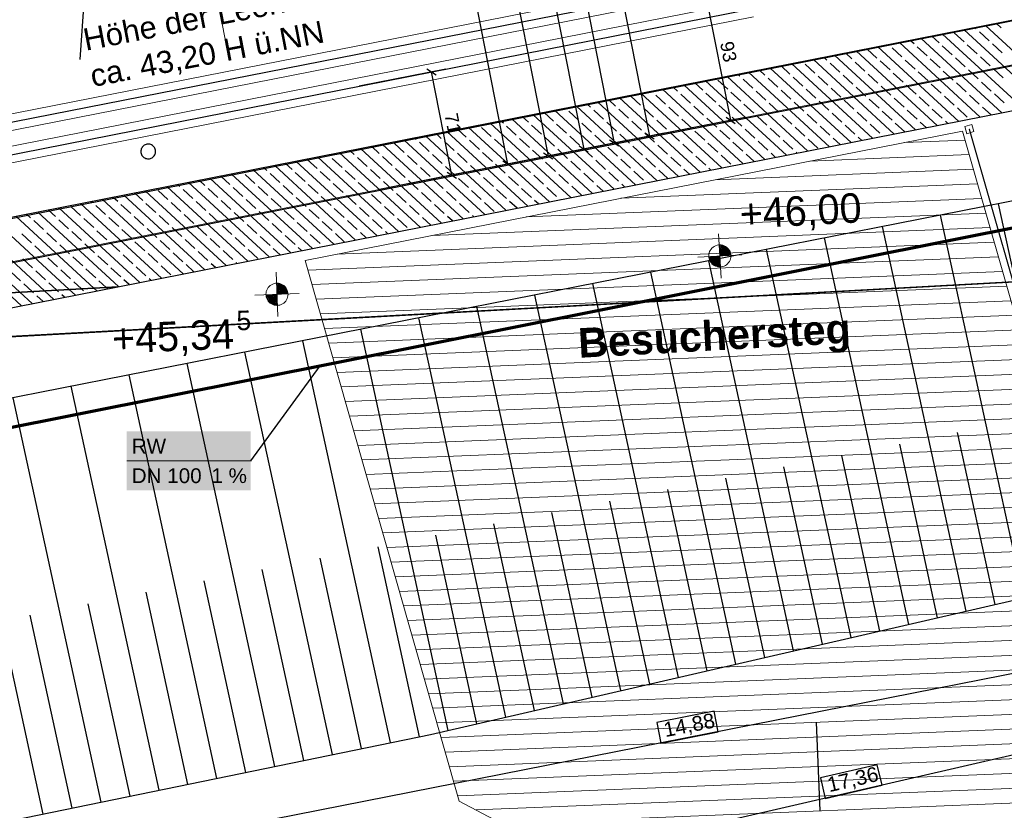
# Model space of a CAD drawing. Extents: x -779 to 790, y -208 to 633.
# Tile 175 of 232: x 237 to 370, y -122 to -15. Entities that reach past the tile are written whole.
import ezdxf
from ezdxf.lldxf.tags import DXFTag

# ---------------------------------------------------------------- set-up
doc = ezdxf.new("R2010")
doc.units = 0
doc.layers.get('0').update_dxf_attribs({"lineweight": 25})
for name, color, linetype, lineweight, true_color in [('01 Schnitt Marker Gebäude', 7, 'Continuous', 25, 0x848484), ('01AFU Allgemein Bemaßung-A07F5V4RWF', 7, 'Continuous', 25, 0x848484), ('02 Raster Gebäude-A07F5V4QWF', 7, 'Continuous', 25, 0x848484), ('20 Fundament-A07F5V4OWF', 7, 'Continuous', 25, 0x848484), ('20 Magerbeton Bohrungen', 7, 'Continuous', 25, 0x848484), ('30 Baugrubenplanung', 7, 'Continuous', 25, 0x848484), ('30 Baugrubenplanung - Bemaßung', 7, 'Continuous', 25, 0x848484), ('60 Besuchersteg', 9, 'Continuous', 18, 0x808080), ('60 Besuchersteg - Beschriftung', 9, 'Continuous', 18, 0x808080), ('60 Höhen Außen (Bestand - bleibt)', 9, 'Continuous', 18, 0x808080), ('60 Zaun Besucher', 9, 'Continuous', 18, 0x808080), ('ELT Leerrohre', 1, 'Continuous', 35, 0xff0000), ('S_Mass', 150, 'Continuous', 25, 0x007fff), ('S_Regenwasser_Grundleitung', 7, 'Continuous', 70, 0x0080ff), ('X_Mass', 150, 'Continuous', 25, 0x007fff)]:
    doc.layers.add(name, color=color, linetype=linetype, lineweight=lineweight, true_color=true_color)
doc.layers.add('02 Raster Gebäude-A07F5V53WF', color=7, linetype='Continuous', lineweight=13)
doc.styles.get("Standard").update_dxf_attribs({"font": 'arial.ttf'})
tags = doc.linetypes.add('Raster-A07F5V4TWF', pattern=[0.2, 0.1, -0.05, 0, -0.05]).pattern_tags.tags
tags[10:11] = [DXFTag(74, 4), DXFTag(75, 0), DXFTag(340, '0'), DXFTag(46, 1.0), DXFTag(50, 0.0), DXFTag(44, 0.0), DXFTag(45, 0.0)]
tags[8:9] = [DXFTag(74, 4), DXFTag(75, 0), DXFTag(340, '0'), DXFTag(46, 1.0), DXFTag(50, 0.0), DXFTag(44, 0.0), DXFTag(45, 0.0)]
tags[6:7] = [DXFTag(74, 4), DXFTag(75, 0), DXFTag(340, '0'), DXFTag(46, 1.0), DXFTag(50, 0.0), DXFTag(44, 0.0), DXFTag(45, 0.0)]
tags[4:5] = [DXFTag(74, 4), DXFTag(75, 0), DXFTag(340, '0'), DXFTag(46, 1.0), DXFTag(50, 0.0), DXFTag(44, 0.0), DXFTag(45, 0.0)]
tags = doc.linetypes.add('Raster-A07F5V57WF', pattern=[0.2, 0.1, -0.05, 0, -0.05]).pattern_tags.tags
tags[10:11] = [DXFTag(74, 4), DXFTag(75, 0), DXFTag(340, '0'), DXFTag(46, 1.0), DXFTag(50, 0.0), DXFTag(44, 0.0), DXFTag(45, 0.0)]
tags[8:9] = [DXFTag(74, 4), DXFTag(75, 0), DXFTag(340, '0'), DXFTag(46, 1.0), DXFTag(50, 0.0), DXFTag(44, 0.0), DXFTag(45, 0.0)]
tags[6:7] = [DXFTag(74, 4), DXFTag(75, 0), DXFTag(340, '0'), DXFTag(46, 1.0), DXFTag(50, 0.0), DXFTag(44, 0.0), DXFTag(45, 0.0)]
tags[4:5] = [DXFTag(74, 4), DXFTag(75, 0), DXFTag(340, '0'), DXFTag(46, 1.0), DXFTag(50, 0.0), DXFTag(44, 0.0), DXFTag(45, 0.0)]
tags = doc.linetypes.add('Schnittlinie', pattern=[0.3, 0.15, -0.075, 0, -0.075]).pattern_tags.tags
tags[10:11] = [DXFTag(74, 4), DXFTag(75, 0), DXFTag(340, '0'), DXFTag(46, 1.0), DXFTag(50, 0.0), DXFTag(44, 0.0), DXFTag(45, 0.0)]
tags[8:9] = [DXFTag(74, 4), DXFTag(75, 0), DXFTag(340, '0'), DXFTag(46, 1.0), DXFTag(50, 0.0), DXFTag(44, 0.0), DXFTag(45, 0.0)]
tags[6:7] = [DXFTag(74, 4), DXFTag(75, 0), DXFTag(340, '0'), DXFTag(46, 1.0), DXFTag(50, 0.0), DXFTag(44, 0.0), DXFTag(45, 0.0)]
tags[4:5] = [DXFTag(74, 4), DXFTag(75, 0), DXFTag(340, '0'), DXFTag(46, 1.0), DXFTag(50, 0.0), DXFTag(44, 0.0), DXFTag(45, 0.0)]
tags = doc.linetypes.add('Strichpunkt', pattern=[1, 0.5, -0.25, 0, -0.25]).pattern_tags.tags
tags[10:11] = [DXFTag(74, 4), DXFTag(75, 0), DXFTag(340, '0'), DXFTag(46, 1.0), DXFTag(50, 0.0), DXFTag(44, 0.0), DXFTag(45, 0.0)]
tags[8:9] = [DXFTag(74, 4), DXFTag(75, 0), DXFTag(340, '0'), DXFTag(46, 1.0), DXFTag(50, 0.0), DXFTag(44, 0.0), DXFTag(45, 0.0)]
tags[6:7] = [DXFTag(74, 4), DXFTag(75, 0), DXFTag(340, '0'), DXFTag(46, 1.0), DXFTag(50, 0.0), DXFTag(44, 0.0), DXFTag(45, 0.0)]
tags[4:5] = [DXFTag(74, 4), DXFTag(75, 0), DXFTag(340, '0'), DXFTag(46, 1.0), DXFTag(50, 0.0), DXFTag(44, 0.0), DXFTag(45, 0.0)]
tags = doc.linetypes.add('STRICHPUNKT2', pattern=[12.7, 6.35, -3.175, 0, -3.175]).pattern_tags.tags
tags[10:11] = [DXFTag(74, 4), DXFTag(75, 0), DXFTag(340, '0'), DXFTag(46, 0.0), DXFTag(50, 0.0), DXFTag(44, 0.0), DXFTag(45, 0.0)]
tags[8:9] = [DXFTag(74, 4), DXFTag(75, 0), DXFTag(340, '0'), DXFTag(46, 0.0), DXFTag(50, 0.0), DXFTag(44, 0.0), DXFTag(45, 0.0)]
tags[6:7] = [DXFTag(74, 4), DXFTag(75, 0), DXFTag(340, '0'), DXFTag(46, 0.0), DXFTag(50, 0.0), DXFTag(44, 0.0), DXFTag(45, 0.0)]
tags[4:5] = [DXFTag(74, 4), DXFTag(75, 0), DXFTag(340, '0'), DXFTag(46, 0.0), DXFTag(50, 0.0), DXFTag(44, 0.0), DXFTag(45, 0.0)]
tags = doc.linetypes.add('Wipeout_Contour-A07F5V4SWF', pattern=[1, 0, -1]).pattern_tags.tags
tags[6:7] = [DXFTag(74, 4), DXFTag(75, 0), DXFTag(340, '0'), DXFTag(46, 1.0), DXFTag(50, 0.0), DXFTag(44, 0.0), DXFTag(45, 0.0)]
tags[4:5] = [DXFTag(74, 4), DXFTag(75, 0), DXFTag(340, '0'), DXFTag(46, 1.0), DXFTag(50, 0.0), DXFTag(44, 0.0), DXFTag(45, 0.0)]

# ---------------------------------------------------------------- blocks, each defined once
blk = doc.blocks.new('Referenz-A07F5V4VWF', base_point=(-401.42, -176.34))
at = {"color": 0, "linetype": 'ByBlock', "lineweight": -2, "ltscale": 12.5}
for p, q in [((446.71, 0.27), (163.76, -55.42)), ((446.71, 0.27), (165.39, -55.33)), ((249.84, -50.71), (427.58, -15.73)), ((249.84, -50.71), (163.76, -55.42)), ((163.76, -55.42), (249.84, -50.71)), ((165.25, -67.36), (249.84, -50.71)), ((292.17, -111.35), (398.67, -86.84)), ((235.65, -122.98), (292.17, -111.35))]:
    blk.add_line(p, q, dxfattribs=at)
at = {"layer": '01 Schnitt Marker Gebäude', "color": 0, "linetype": 'Schnittlinie', "lineweight": -2, "ltscale": 3.125}
blk.add_line((344.42, -109.69), (344.91, -121.68), dxfattribs=at)
at = {"layer": '01AFU Allgemein Bemaßung-A07F5V4RWF', "color": 0, "lineweight": -2}
blk.add_line((472.51, -83.15), (180.49, -140.63), dxfattribs=at)
at = {"layer": '01AFU Allgemein Bemaßung-A07F5V4RWF', "color": 0, "linetype": 'Wipeout_Contour-A07F5V4SWF', "lineweight": -2, "ltscale": 1.625}
for p, q in [((330.6, -108.2), (322.85, -109.73)), ((331.15, -111.01), (330.6, -108.2)), ((322.85, -109.73), (323.4, -112.53)), ((323.4, -112.53), (331.15, -111.01))]:
    blk.add_line(p, q, dxfattribs=at)
at = {"layer": '02 Raster Gebäude-A07F5V4QWF', "color": 0, "linetype": 'Strichpunkt', "lineweight": -2, "ltscale": 0.405}
blk.add_line((249.05, 44.37), (244.7, -19.91), dxfattribs=at)
at = {"layer": '02 Raster Gebäude-A07F5V4QWF', "color": 0, "linetype": 'Raster-A07F5V4TWF', "lineweight": -2, "ltscale": 187.5}
for p, q in [((7.74, -92.24), (440.09, -7.15)), ((435.2, -46.58), (6.53, -70.04))]:
    blk.add_line(p, q, dxfattribs=at)
at = {"layer": '20 Fundament-A07F5V4OWF', "color": 0, "lineweight": -2}
for p, q in [((446.71, 0.27), (163.76, -55.42)), ((249.84, -50.71), (427.58, -15.73)), ((375.4, -26), (364.47, -15.92)), ((366.08, -15.78), (365.93, -15.63)), ((378.32, -25.42), (367.38, -15.34)), ((369.47, -15.64), (368.84, -15.06)), ((369.56, -27.15), (358.63, -17.07)), ((361.06, -17.68), (360.09, -16.78)), ((372.48, -26.57), (361.55, -16.49)), ((364.45, -17.54), (363.13, -16.32)), ((367.85, -17.4), (366.52, -16.18)), ((352.65, -19.72), (351.34, -18.5)), ((363.73, -28.3), (352.79, -18.22)), ((354.28, -17.95), (354.25, -17.93)), ((356.04, -19.58), (354.72, -18.36)), ((366.64, -27.72), (355.71, -17.64)), ((357.67, -17.81), (357.17, -17.35)), ((359.43, -19.44), (358.11, -18.22)), ((362.83, -19.3), (361.5, -18.08)), ((366.22, -19.17), (364.89, -17.95)), ((369.61, -19.03), (368.29, -17.81)), ((354.97, -30.02), (344.04, -19.94)), ((345.87, -19.99), (345.5, -19.65)), ((357.89, -29.44), (346.96, -19.36)), ((349.26, -19.85), (348.42, -19.08)), ((360.81, -28.87), (349.88, -18.79)), ((357.81, -21.21), (356.48, -19.99)), ((361.2, -21.07), (359.88, -19.85)), ((364.59, -20.93), (363.27, -19.71)), ((367.98, -20.79), (366.66, -19.57)), ((349.14, -31.17), (338.2, -21.09)), ((340.85, -21.89), (339.66, -20.8)), ((352.05, -30.59), (341.12, -20.51)), ((344.24, -21.76), (342.92, -20.54)), ((347.63, -21.62), (346.31, -20.4)), ((351.02, -21.48), (349.7, -20.26)), ((354.42, -21.34), (353.09, -20.12)), ((369.75, -22.42), (368.42, -21.2)), ((343.3, -32.32), (332.37, -22.24)), ((334.07, -22.17), (333.83, -21.95)), ((335.83, -23.8), (334.51, -22.57)), ((346.22, -31.74), (335.29, -21.66)), ((337.46, -22.03), (336.75, -21.37)), ((339.22, -23.66), (337.9, -22.44)), ((342.61, -23.52), (341.29, -22.3)), ((346.01, -23.38), (344.68, -22.16)), ((349.4, -23.25), (348.07, -22.03)), ((352.79, -23.11), (351.47, -21.89)), ((356.18, -22.97), (354.86, -21.75)), ((359.57, -22.83), (358.25, -21.61)), ((362.96, -22.7), (361.64, -21.48)), ((366.36, -22.56), (365.03, -21.34)), ((334.55, -34.04), (323.61, -23.96)), ((325.65, -24.21), (325.07, -23.67)), ((337.46, -33.46), (326.53, -23.38)), ((329.05, -24.07), (327.99, -23.1)), ((340.38, -32.89), (329.45, -22.81)), ((332.44, -23.93), (331.11, -22.71)), ((344.38, -25.15), (343.05, -23.93)), ((347.77, -25.01), (346.45, -23.79)), ((351.16, -24.87), (349.84, -23.65)), ((354.55, -24.74), (353.23, -23.52)), ((357.95, -24.6), (356.62, -23.38)), ((361.34, -24.46), (360.01, -23.24)), ((364.73, -24.32), (363.41, -23.1)), ((368.12, -24.19), (366.8, -22.97)), ((328.71, -35.19), (317.78, -25.11)), ((320.64, -26.11), (319.31, -24.89)), ((331.63, -34.61), (320.7, -24.53)), ((322.26, -24.34), (322.16, -24.25)), ((324.03, -25.97), (322.7, -24.75)), ((327.42, -25.83), (326.1, -24.61)), ((330.81, -25.7), (329.49, -24.48)), ((334.2, -25.56), (332.88, -24.34)), ((337.59, -25.42), (336.27, -24.2)), ((340.99, -25.29), (339.66, -24.06)), ((352.93, -26.5), (351.6, -25.28)), ((356.32, -26.36), (354.99, -25.14)), ((359.71, -26.23), (358.39, -25)), ((363.1, -26.09), (361.78, -24.87)), ((366.49, -25.95), (365.17, -24.73)), ((369.89, -25.81), (368.56, -24.59)), ((322.87, -36.34), (311.94, -26.26)), ((313.85, -26.38), (313.4, -25.97)), ((325.79, -35.76), (314.86, -25.68)), ((317.24, -26.25), (316.32, -25.39)), ((319.01, -27.87), (317.69, -26.65)), ((322.4, -27.74), (321.08, -26.52)), ((325.79, -27.6), (324.47, -26.38)), ((329.18, -27.46), (327.86, -26.24)), ((332.58, -27.32), (331.25, -26.1)), ((335.97, -27.19), (334.64, -25.97)), ((339.36, -27.05), (338.04, -25.83)), ((342.75, -26.91), (341.43, -25.69)), ((346.14, -26.77), (344.82, -25.55)), ((349.53, -26.64), (348.21, -25.42)), ((361.47, -27.85), (360.15, -26.63)), ((364.87, -27.71), (363.54, -26.49)), ((368.1, -27.43), (366.93, -26.36)), ((314.12, -38.06), (303.19, -27.98)), ((305.44, -28.42), (304.65, -27.69)), ((317.04, -37.48), (306.11, -27.4)), ((308.83, -28.29), (307.57, -27.12)), ((319.96, -36.91), (309.02, -26.83)), ((312.22, -28.15), (310.9, -26.93)), ((315.62, -28.01), (314.29, -26.79)), ((330.95, -29.09), (329.62, -27.87)), ((334.34, -28.95), (333.02, -27.73)), ((337.73, -28.81), (336.41, -27.59)), ((341.12, -28.68), (339.8, -27.46)), ((344.52, -28.54), (343.19, -27.32)), ((347.91, -28.4), (346.58, -27.18)), ((351.3, -28.26), (349.98, -27.04)), ((354.69, -28.13), (353.37, -26.91)), ((358.08, -27.99), (356.76, -26.77)), ((308.28, -39.21), (297.35, -29.13)), ((300.42, -30.33), (299.1, -29.11)), ((311.2, -38.63), (300.27, -28.55)), ((302.05, -28.56), (301.73, -28.27)), ((303.81, -30.19), (302.49, -28.97)), ((307.21, -30.05), (305.88, -28.83)), ((310.6, -29.91), (309.27, -28.69)), ((313.99, -29.78), (312.67, -28.56)), ((317.38, -29.64), (316.06, -28.42)), ((320.77, -29.5), (319.45, -28.28)), ((324.16, -29.36), (322.84, -28.14)), ((327.56, -29.23), (326.23, -28.01)), ((339.5, -30.44), (338.17, -29.22)), ((342.89, -30.3), (341.56, -29.08)), ((346.28, -30.17), (344.96, -28.95)), ((349.67, -30.03), (348.35, -28.81)), ((353.06, -29.89), (351.74, -28.67)), ((356.43, -29.73), (355.13, -28.53)), ((359.35, -29.16), (358.52, -28.4)), ((362.27, -28.58), (361.92, -28.26)), ((290.25, -30.74), (290.06, -30.56)), ((302.45, -40.36), (291.52, -30.28)), ((293.64, -30.6), (292.98, -29.99)), ((305.37, -39.78), (294.43, -29.7)), ((297.03, -30.46), (295.89, -29.41)), ((305.58, -31.82), (304.26, -30.6)), ((308.97, -31.68), (307.65, -30.46)), ((312.36, -31.54), (311.04, -30.32)), ((315.75, -31.4), (314.43, -30.18)), ((319.15, -31.27), (317.82, -30.05)), ((322.54, -31.13), (321.21, -29.91)), ((325.93, -30.99), (324.61, -29.77)), ((329.32, -30.85), (328, -29.63)), ((332.71, -30.72), (331.39, -29.5)), ((336.1, -30.58), (334.78, -29.36)), ((347.68, -31.45), (346.72, -30.57)), ((350.59, -30.88), (350.11, -30.44)), ((353.51, -30.31), (353.5, -30.3)), ((293.69, -42.08), (282.76, -32)), ((285.23, -32.64), (284.22, -31.71)), ((296.61, -41.51), (285.68, -31.42)), ((288.62, -32.5), (287.3, -31.28)), ((299.53, -40.93), (288.6, -30.85)), ((292.01, -32.37), (290.69, -31.14)), ((295.4, -32.23), (294.08, -31.01)), ((298.8, -32.09), (297.47, -30.87)), ((302.19, -31.95), (300.86, -30.73)), ((314.13, -33.17), (312.8, -31.95)), ((317.52, -33.03), (316.2, -31.81)), ((320.91, -32.89), (319.59, -31.67)), ((324.3, -32.76), (322.98, -31.54)), ((327.69, -32.62), (326.37, -31.4)), ((331.09, -32.48), (329.76, -31.26)), ((334.48, -32.34), (333.15, -31.12)), ((337.87, -32.21), (336.55, -30.99)), ((341.26, -32.07), (339.94, -30.85)), ((344.65, -31.93), (343.33, -30.71)), ((287.86, -43.23), (276.93, -33.15)), ((278.44, -32.91), (278.39, -32.86)), ((280.21, -34.54), (278.89, -33.32)), ((290.78, -42.65), (279.84, -32.57)), ((281.84, -32.78), (281.3, -32.29)), ((283.6, -34.4), (282.28, -33.18)), ((286.99, -34.27), (285.67, -33.05)), ((290.38, -34.13), (289.06, -32.91)), ((293.78, -33.99), (292.45, -32.77)), ((297.17, -33.86), (295.84, -32.63)), ((300.56, -33.72), (299.24, -32.5)), ((303.95, -33.58), (302.63, -32.36)), ((307.34, -33.44), (306.02, -32.22)), ((310.74, -33.31), (309.41, -32.08)), ((322.68, -34.52), (321.35, -33.3)), ((326.07, -34.38), (324.74, -33.16)), ((329.46, -34.25), (328.14, -33.03)), ((332.85, -34.11), (331.53, -32.89)), ((336, -33.75), (334.92, -32.75)), ((338.92, -33.18), (338.31, -32.61)), ((341.84, -32.6), (341.7, -32.48)), ((270.03, -34.95), (269.63, -34.58)), ((282.02, -44.38), (271.09, -34.3)), ((273.43, -34.82), (272.55, -34.01)), ((284.94, -43.8), (274.01, -33.72)), ((276.82, -34.68), (275.49, -33.46)), ((292.15, -35.76), (290.83, -34.54)), ((295.54, -35.62), (294.22, -34.4)), ((298.93, -35.48), (297.61, -34.26)), ((302.32, -35.34), (301, -34.12)), ((305.72, -35.21), (304.39, -33.99)), ((309.11, -35.07), (307.78, -33.85)), ((312.5, -34.93), (311.18, -33.71)), ((315.89, -34.8), (314.57, -33.57)), ((319.28, -34.66), (317.96, -33.44)), ((330.17, -34.9), (329.9, -34.65)), ((265.01, -36.86), (263.8, -35.73)), ((276.19, -45.53), (265.25, -35.44)), ((268.41, -36.72), (267.08, -35.5)), ((279.1, -44.95), (268.17, -34.87)), ((271.8, -36.58), (270.48, -35.36)), ((275.19, -36.44), (273.87, -35.22)), ((278.58, -36.31), (277.26, -35.09)), ((281.97, -36.17), (280.65, -34.95)), ((285.37, -36.03), (284.04, -34.81)), ((288.76, -35.89), (287.43, -34.67)), ((300.7, -37.11), (299.37, -35.89)), ((304.09, -36.97), (302.77, -35.75)), ((307.48, -36.83), (306.16, -35.61)), ((310.87, -36.7), (309.55, -35.48)), ((314.26, -36.56), (312.94, -35.34)), ((317.66, -36.42), (316.33, -35.2)), ((321.05, -36.28), (319.72, -35.06)), ((324.33, -36.05), (323.12, -34.93)), ((327.25, -35.47), (326.51, -34.79)), ((267.43, -47.25), (256.5, -37.17)), ((258.23, -37.13), (257.96, -36.88)), ((270.35, -46.67), (259.42, -36.59)), ((261.62, -36.99), (260.88, -36.31)), ((273.27, -46.1), (262.34, -36.02)), ((266.78, -38.48), (265.46, -37.26)), ((270.17, -38.35), (268.85, -37.13)), ((273.56, -38.21), (272.24, -36.99)), ((276.95, -38.07), (275.63, -36.85)), ((280.35, -37.93), (279.02, -36.71)), ((283.74, -37.8), (282.41, -36.58)), ((287.13, -37.66), (285.81, -36.44)), ((290.52, -37.52), (289.2, -36.3)), ((293.91, -37.38), (292.59, -36.16)), ((297.31, -37.25), (295.98, -36.03)), ((309.25, -38.46), (307.92, -37.24)), ((312.64, -38.32), (311.31, -37.1)), ((315.58, -37.77), (314.71, -36.97)), ((318.5, -37.2), (318.1, -36.83)), ((249.82, -39.17), (249.21, -38.6)), ((261.6, -48.4), (250.66, -38.32)), ((253.21, -39.03), (252.12, -38.03)), ((264.51, -47.82), (253.58, -37.74)), ((256.6, -38.9), (255.28, -37.68)), ((260, -38.76), (258.67, -37.54)), ((263.39, -38.62), (262.06, -37.4)), ((275.33, -39.84), (274, -38.62)), ((278.72, -39.7), (277.4, -38.48)), ((282.11, -39.56), (280.79, -38.34)), ((285.5, -39.42), (284.18, -38.2)), ((288.89, -39.29), (287.57, -38.07)), ((292.29, -39.15), (290.96, -37.93)), ((295.68, -39.01), (294.35, -37.79)), ((299.07, -38.87), (297.75, -37.65)), ((302.46, -38.74), (301.14, -37.52)), ((305.85, -38.6), (304.53, -37.38)), ((244.8, -41.07), (243.48, -39.85)), ((255.76, -49.55), (244.83, -39.46)), ((246.43, -39.31), (246.29, -39.18)), ((248.19, -40.94), (246.87, -39.71)), ((258.68, -48.97), (247.75, -38.89)), ((251.59, -40.8), (250.26, -39.58)), ((254.98, -40.66), (253.65, -39.44)), ((258.37, -40.52), (257.05, -39.3)), ((261.76, -40.39), (260.44, -39.17)), ((265.15, -40.25), (263.83, -39.03)), ((268.54, -40.11), (267.22, -38.89)), ((271.94, -39.97), (270.61, -38.75)), ((283.88, -41.19), (282.55, -39.97)), ((287.27, -41.05), (285.94, -39.83)), ((290.66, -40.91), (289.34, -39.69)), ((294.05, -40.78), (292.73, -39.56)), ((297.44, -40.64), (296.12, -39.42)), ((300.83, -40.5), (299.51, -39.28)), ((303.91, -40.07), (302.9, -39.14)), ((306.83, -39.49), (306.29, -39.01)), ((309.74, -38.92), (309.69, -38.87)), ((246.59, -50.89), (236.07, -41.19)), ((238.02, -41.35), (237.53, -40.9)), ((249.92, -50.69), (238.99, -40.61)), ((241.41, -41.21), (240.45, -40.33)), ((252.84, -50.12), (241.91, -40.04)), ((253.35, -42.42), (252.03, -41.2)), ((256.74, -42.29), (255.42, -41.07)), ((260.13, -42.15), (258.81, -40.93)), ((263.53, -42.01), (262.2, -40.79)), ((266.92, -41.88), (265.59, -40.65)), ((270.31, -41.74), (268.99, -40.52)), ((273.7, -41.6), (272.38, -40.38)), ((277.09, -41.46), (275.77, -40.24)), ((280.48, -41.33), (279.16, -40.11)), ((292.24, -42.37), (291.1, -41.32)), ((295.15, -41.79), (294.49, -41.18)), ((298.07, -41.22), (297.88, -41.05)), ((239.91, -51.25), (230.24, -42.34)), ((243.25, -51.07), (233.16, -41.76)), ((239.78, -42.97), (238.46, -41.75)), ((243.17, -42.84), (241.85, -41.62)), ((246.57, -42.7), (245.24, -41.48)), ((249.96, -42.56), (248.63, -41.34)), ((261.9, -43.78), (260.57, -42.56)), ((265.29, -43.64), (263.97, -42.42)), ((268.68, -43.5), (267.36, -42.28)), ((272.07, -43.37), (270.75, -42.14)), ((275.47, -43.23), (274.14, -42.01)), ((278.86, -43.09), (277.53, -41.87)), ((282.25, -42.95), (280.93, -41.73)), ((285.64, -42.82), (284.32, -41.6)), ((289.03, -42.68), (287.71, -41.46)), ((236.57, -51.44), (227.32, -42.91)), ((238.16, -44.74), (236.83, -43.52)), ((241.55, -44.6), (240.22, -43.38)), ((244.94, -44.46), (243.62, -43.24)), ((248.33, -44.33), (247.01, -43.11)), ((251.72, -44.19), (250.4, -42.97)), ((255.11, -44.05), (253.79, -42.83)), ((258.51, -43.91), (257.18, -42.69)), ((270.45, -45.13), (269.12, -43.91)), ((273.84, -44.99), (272.51, -43.77)), ((277.23, -44.85), (275.91, -43.63)), ((280.56, -44.66), (279.3, -43.5)), ((283.48, -44.09), (282.69, -43.36)), ((286.4, -43.52), (286.08, -43.22)), ((239.92, -46.37), (238.6, -45.15)), ((243.31, -46.23), (241.99, -45.01)), ((246.7, -46.09), (245.38, -44.87)), ((250.1, -45.95), (248.77, -44.73)), ((253.49, -45.82), (252.16, -44.6)), ((256.88, -45.68), (255.56, -44.46)), ((260.27, -45.54), (258.95, -44.32)), ((263.66, -45.4), (262.34, -44.18)), ((267.05, -45.27), (265.73, -44.05)), ((245.08, -47.86), (243.75, -46.64)), ((248.47, -47.72), (247.14, -46.5)), ((251.86, -47.58), (250.54, -46.36)), ((255.25, -47.44), (253.93, -46.22)), ((258.64, -47.31), (257.32, -46.09)), ((262.04, -47.17), (260.71, -45.95)), ((265.43, -47.03), (264.1, -45.81)), ((268.82, -46.89), (267.5, -45.67)), ((271.81, -46.39), (270.89, -45.54)), ((274.73, -45.81), (274.28, -45.4)), ((238.29, -48.13), (236.97, -46.91)), ((241.68, -47.99), (240.36, -46.77)), ((253.62, -49.21), (252.3, -47.99)), ((257.02, -49.07), (255.69, -47.85)), ((260.14, -48.68), (259.08, -47.71)), ((263.06, -48.11), (262.48, -47.58)), ((265.97, -47.54), (265.87, -47.44)), ((236.67, -49.9), (235.34, -48.68)), ((240.06, -49.76), (238.73, -48.54)), ((243.45, -49.62), (242.13, -48.4)), ((246.84, -49.48), (245.52, -48.26)), ((250.23, -49.35), (248.91, -48.13)), ((238.24, -51.34), (237.11, -50.3)), ((241.58, -51.16), (240.5, -50.16)), ((244.92, -50.98), (243.89, -50.03)), ((248.26, -50.8), (247.28, -49.89)), ((251.38, -50.41), (250.67, -49.75)), ((254.3, -49.83), (254.07, -49.62)), ((165.25, -67.36), (249.84, -50.71)), ((238.25, -52.99), (236.57, -51.44)), ((238.43, -51.52), (238.24, -51.34)), ((239.71, -52.7), (238.87, -51.93)), ((241.17, -52.42), (239.91, -51.25)), ((241.82, -51.39), (241.58, -51.16)), ((242.63, -52.13), (242.26, -51.79)), ((244.09, -51.84), (243.25, -51.07)), ((245.21, -51.25), (244.92, -50.98)), ((247.01, -51.27), (246.59, -50.89)), ((248.47, -50.98), (248.26, -50.8)), ((236.79, -53.28), (235.48, -52.07))]:
    blk.add_line(p, q, dxfattribs=at)
at = {"layer": '20 Magerbeton Bohrungen', "color": 0, "lineweight": -2}
for p, q in [((446.71, 0.27), (165.39, -55.33)), ((253.07, -31.91), (253.02, -32.03)), ((253.14, -31.79), (253.07, -31.91)), ((253.22, -31.69), (253.14, -31.79)), ((253.31, -31.6), (253.22, -31.69)), ((253.42, -31.53), (253.31, -31.6)), ((253.53, -31.46), (253.42, -31.53)), ((253.66, -31.42), (253.53, -31.46)), ((253.78, -31.38), (253.66, -31.42)), ((253.91, -31.37), (253.78, -31.38)), ((254.04, -31.37), (253.91, -31.37)), ((254.17, -31.39), (254.04, -31.37)), ((254.3, -31.43), (254.17, -31.39)), ((254.42, -31.48), (254.3, -31.43)), ((254.53, -31.55), (254.42, -31.48)), ((254.63, -31.64), (254.53, -31.55)), ((254.72, -31.73), (254.63, -31.64)), ((254.8, -31.84), (254.72, -31.73)), ((254.86, -31.95), (254.8, -31.84)), ((254.91, -32.07), (254.86, -31.95)), ((252.98, -32.15), (252.96, -32.28)), ((252.96, -32.28), (252.96, -32.41)), ((252.96, -32.41), (252.97, -32.54)), ((252.97, -32.54), (253, -32.67)), ((253.02, -32.03), (252.98, -32.15)), ((253, -32.67), (253.05, -32.79)), ((253.05, -32.79), (253.11, -32.91)), ((253.11, -32.91), (253.19, -33.01)), ((253.19, -33.01), (253.28, -33.11)), ((253.28, -33.11), (253.38, -33.19)), ((253.38, -33.19), (253.49, -33.26)), ((253.49, -33.26), (253.61, -33.31)), ((253.61, -33.31), (253.73, -33.35)), ((254.12, -33.36), (254.25, -33.33)), ((254.25, -33.33), (254.37, -33.28)), ((254.37, -33.28), (254.49, -33.22)), ((254.49, -33.22), (254.59, -33.14)), ((254.59, -33.14), (254.69, -33.05)), ((254.69, -33.05), (254.77, -32.95)), ((254.77, -32.95), (254.84, -32.83)), ((254.84, -32.83), (254.89, -32.72)), ((254.89, -32.72), (254.93, -32.59)), ((254.94, -32.2), (254.91, -32.07)), ((254.93, -32.59), (254.95, -32.46)), ((254.95, -32.33), (254.94, -32.2)), ((254.95, -32.46), (254.95, -32.33)), ((253.73, -33.35), (253.86, -33.37)), ((253.86, -33.37), (253.99, -33.37)), ((253.99, -33.37), (254.12, -33.36))]:
    blk.add_line(p, q, dxfattribs=at)
at = {"layer": '30 Baugrubenplanung', "color": 0, "lineweight": -2}
for p, q in [((469.42, -19.73), (167.54, -79.14)), ((469.42, -19.73), (167.54, -79.14)), ((380.34, -91.06), (369.11, -39.47)), ((372.55, -92.85), (361.26, -41.01)), ((364.75, -94.65), (353.41, -42.56)), ((356.95, -96.44), (345.56, -44.1)), ((349.16, -98.24), (337.71, -45.65)), ((341.36, -100.03), (329.86, -47.19)), ((333.56, -101.82), (322.01, -48.74)), ((325.77, -103.62), (314.16, -50.28)), ((317.97, -105.41), (306.31, -51.83)), ((310.18, -107.21), (298.46, -53.37)), ((302.38, -109), (290.61, -54.92)), ((294.58, -110.8), (282.76, -56.46)), ((286.76, -112.46), (274.91, -58.01)), ((278.92, -114.08), (267.06, -59.55)), ((271.09, -115.69), (259.21, -61.1)), ((263.25, -117.3), (251.36, -62.64)), ((255.42, -118.91), (243.51, -64.19)), ((247.58, -120.52), (235.65, -65.73)), ((239.74, -122.14), (227.8, -67.28)), ((368.65, -93.75), (363.58, -70.47)), ((360.85, -95.55), (355.73, -72.01)), ((353.05, -97.34), (347.88, -73.56)), ((345.26, -99.13), (340.03, -75.1)), ((337.46, -100.93), (332.18, -76.65)), ((329.67, -102.72), (324.33, -78.19)), ((321.87, -104.52), (316.48, -79.74)), ((314.07, -106.31), (308.63, -81.28)), ((306.28, -108.1), (300.78, -82.83)), ((298.48, -109.9), (292.93, -84.37)), ((290.68, -111.66), (285.08, -85.92)), ((282.84, -113.27), (277.22, -87.46)), ((292.17, -111.35), (398.67, -86.84)), ((292.17, -111.35), (398.67, -86.84)), ((275.01, -114.88), (269.37, -89.01)), ((267.17, -116.49), (261.52, -90.55)), ((259.33, -118.11), (253.67, -92.1)), ((251.5, -119.72), (245.82, -93.64)), ((243.66, -121.33), (237.97, -95.19)), ((235.65, -122.98), (292.17, -111.35)), ((235.65, -122.98), (292.17, -111.35))]:
    blk.add_line(p, q, dxfattribs=at)
at = {"layer": '30 Baugrubenplanung - Bemaßung', "color": 0, "lineweight": -2}
blk.add_line((518.68, -80.16), (180.28, -158.03), dxfattribs=at)
at = {"layer": '30 Baugrubenplanung - Bemaßung', "color": 0, "linetype": 'Wipeout_Contour-A07F5V4SWF', "lineweight": -2, "ltscale": 1.625}
for p, q in [((352.7, -115.45), (345, -117.22)), ((353.34, -118.24), (352.7, -115.45)), ((345, -117.22), (345.64, -120.01)), ((345.64, -120.01), (353.34, -118.24))]:
    blk.add_line(p, q, dxfattribs=at)
at = {"layer": '01AFU Allgemein Bemaßung-A07F5V4RWF', "color": 0, "linetype": 'ByBlock', "lineweight": -2, "ltscale": 1.625, "insert": (323.6, -109.76), "char_height": 2.0003, "attachment_point": 1, "rotation": 11.1344}
blk.add_mtext('{\\fArial;14,88}', dxfattribs=at)
at = {"layer": '30 Baugrubenplanung - Bemaßung', "color": 0, "linetype": 'ByBlock', "lineweight": -2, "ltscale": 2.25, "insert": (345.75, -117.23), "char_height": 2.0003, "attachment_point": 1, "rotation": 12.9601}
blk.add_mtext('{\\fArial;17,36}', dxfattribs=at)
blk = doc.blocks.new('Referenz-A07F5V59WF', base_point=(-759.5, -206.19))
at = {"layer": '02 Raster Gebäude-A07F5V53WF', "color": 0, "linetype": 'Continuous', "ltscale": 117.000008}
blk.add_line((245.96, 76.54), (264.64, -18.55), dxfattribs=at)
at = {"layer": '02 Raster Gebäude-A07F5V53WF', "color": 0, "linetype": 'Raster-A07F5V57WF', "ltscale": 117.000008}
for p, q in [((-277.72, -148.32), (439.99, -7.06)), ((435.1, -46.48), (-278.84, -85.56))]:
    blk.add_line(p, q, dxfattribs=at)
at = {"layer": '60 Besuchersteg', "color": 0, "linetype": 'Continuous', "ltscale": 162.000017}
for p, q in [((364.24, -29.61), (275.21, -47.14)), ((376.41, -72.32), (364.24, -29.61)), ((364.58, -30.83), (356.37, -31.16)), ((365.15, -32.81), (343.57, -33.68)), ((365.71, -34.79), (330.76, -36.2)), ((366.27, -36.76), (317.96, -38.72)), ((366.84, -38.74), (305.15, -41.24)), ((367.4, -40.72), (292.35, -43.76)), ((367.97, -42.7), (279.54, -46.28)), ((368.53, -44.68), (275.59, -48.45)), ((369.09, -46.66), (276.15, -50.42)), ((275.21, -47.14), (296.09, -120.39)), ((369.66, -48.64), (276.71, -52.4)), ((370.22, -50.61), (277.28, -54.38)), ((370.79, -52.59), (277.84, -56.36)), ((371.35, -54.57), (278.41, -58.34)), ((371.91, -56.55), (278.97, -60.32)), ((372.48, -58.53), (279.53, -62.3)), ((373.04, -60.51), (280.1, -64.27)), ((373.61, -62.49), (280.66, -66.25)), ((374.17, -64.47), (281.23, -68.23)), ((374.73, -66.44), (281.79, -70.21)), ((375.3, -68.42), (282.35, -72.19)), ((375.86, -70.4), (282.92, -74.17)), ((376.51, -72.38), (283.48, -76.15)), ((380.03, -74.24), (284.05, -78.13)), ((383.55, -76.09), (284.61, -80.1)), ((387.08, -77.95), (285.17, -82.08)), ((390.6, -79.81), (285.74, -84.06)), ((394.12, -81.67), (286.3, -86.04)), ((397.64, -83.53), (286.87, -88.02)), ((401.16, -85.39), (287.43, -90)), ((404.69, -87.25), (287.99, -91.98)), ((408.21, -89.11), (288.56, -93.95)), ((411.73, -90.96), (289.12, -95.93)), ((415.25, -92.82), (289.69, -97.91)), ((418.77, -94.68), (290.25, -99.89)), ((422.3, -96.54), (290.81, -101.87)), ((425.82, -98.4), (291.38, -103.85)), ((429.34, -100.26), (291.94, -105.83)), ((432.86, -102.12), (292.51, -107.81)), ((436.38, -103.98), (293.07, -109.78)), ((439.9, -105.83), (293.63, -111.76)), ((443.43, -107.69), (294.2, -113.74)), ((446.95, -109.55), (294.76, -115.72)), ((450.47, -111.41), (295.33, -117.7)), ((452.42, -113.33), (295.89, -119.68)), ((454.13, -115.27), (298.35, -121.58)), ((455.84, -117.2), (301.87, -123.44)), ((296.09, -120.39), (400.69, -175.59))]:
    blk.add_line(p, q, dxfattribs=at)
at = {"layer": '60 Höhen Außen (Bestand - bleibt)', "color": 0, "linetype": 'Continuous', "ltscale": 162.000017}
for p, q in [((331.54, -49.52), (331.21, -43.53)), ((330.46, -45.34), (330.31, -45.46)), ((330.62, -45.23), (330.46, -45.34)), ((330.8, -45.14), (330.62, -45.23)), ((330.99, -45.08), (330.8, -45.14)), ((331.18, -45.04), (330.99, -45.08)), ((331.37, -45.03), (331.18, -45.04)), ((331.57, -45.04), (331.37, -45.03)), ((331.76, -45.08), (331.57, -45.04)), ((331.95, -45.14), (331.76, -45.08)), ((332.12, -45.23), (331.95, -45.14)), ((332.29, -45.34), (332.12, -45.23)), ((332.43, -45.46), (332.29, -45.34)), ((328.38, -46.69), (334.37, -46.36)), ((329.89, -46.33), (329.87, -46.53)), ((329.87, -46.53), (329.89, -46.72)), ((329.92, -46.14), (329.89, -46.33)), ((329.99, -45.95), (329.92, -46.14)), ((330.07, -45.78), (329.99, -45.95)), ((330.18, -45.61), (330.07, -45.78)), ((330.31, -45.46), (330.18, -45.61)), ((332.56, -45.61), (332.43, -45.46)), ((332.67, -45.78), (332.56, -45.61)), ((332.76, -45.95), (332.67, -45.78)), ((332.82, -46.14), (332.76, -45.95)), ((332.86, -46.33), (332.82, -46.14)), ((332.87, -46.53), (332.86, -46.33)), ((332.86, -46.72), (332.87, -46.53)), ((329.89, -46.72), (329.92, -46.91)), ((329.92, -46.91), (329.99, -47.1)), ((329.99, -47.1), (330.07, -47.28)), ((330.07, -47.28), (330.18, -47.44)), ((330.18, -47.44), (330.31, -47.59)), ((330.31, -47.59), (330.46, -47.72)), ((330.46, -47.72), (330.62, -47.82)), ((330.62, -47.82), (330.8, -47.91)), ((330.8, -47.91), (330.99, -47.97)), ((330.99, -47.97), (331.18, -48.01)), ((331.57, -48.01), (331.76, -47.97)), ((331.76, -47.97), (331.95, -47.91)), ((331.95, -47.91), (332.12, -47.82)), ((332.12, -47.82), (332.29, -47.72)), ((332.29, -47.72), (332.43, -47.59)), ((332.43, -47.59), (332.56, -47.44)), ((332.56, -47.44), (332.67, -47.28)), ((332.67, -47.28), (332.76, -47.1)), ((332.76, -47.1), (332.82, -46.91)), ((332.82, -46.91), (332.86, -46.72)), ((271.27, -48.73), (271.51, -54.73)), ((331.18, -48.01), (331.37, -48.03)), ((331.37, -48.03), (331.57, -48.01)), ((270.33, -50.67), (270.2, -50.82)), ((270.48, -50.54), (270.33, -50.67)), ((270.64, -50.43), (270.48, -50.54)), ((270.82, -50.34), (270.64, -50.43)), ((271, -50.28), (270.82, -50.34)), ((271.2, -50.24), (271, -50.28)), ((271.39, -50.23), (271.2, -50.24)), ((271.59, -50.24), (271.39, -50.23)), ((271.78, -50.28), (271.59, -50.24)), ((271.97, -50.34), (271.78, -50.28)), ((272.14, -50.43), (271.97, -50.34)), ((272.31, -50.54), (272.14, -50.43)), ((272.45, -50.67), (272.31, -50.54)), ((272.58, -50.82), (272.45, -50.67)), ((274.39, -51.61), (268.39, -51.85)), ((269.91, -51.53), (269.89, -51.73)), ((269.89, -51.73), (269.91, -51.93)), ((269.94, -51.34), (269.91, -51.53)), ((269.91, -51.93), (269.94, -52.12)), ((270.01, -51.16), (269.94, -51.34)), ((270.09, -50.98), (270.01, -51.16)), ((270.2, -50.82), (270.09, -50.98)), ((272.69, -50.98), (272.58, -50.82)), ((272.78, -51.16), (272.69, -50.98)), ((272.84, -51.34), (272.78, -51.16)), ((272.88, -51.53), (272.84, -51.34)), ((272.84, -52.12), (272.88, -51.93)), ((272.89, -51.73), (272.88, -51.53)), ((272.88, -51.93), (272.89, -51.73)), ((269.94, -52.12), (270.01, -52.3)), ((270.01, -52.3), (270.09, -52.48)), ((270.09, -52.48), (270.2, -52.64)), ((270.2, -52.64), (270.33, -52.79)), ((270.33, -52.79), (270.48, -52.92)), ((270.48, -52.92), (270.64, -53.03)), ((270.64, -53.03), (270.82, -53.12)), ((270.82, -53.12), (271, -53.18)), ((271, -53.18), (271.2, -53.22)), ((271.2, -53.22), (271.39, -53.23)), ((271.39, -53.23), (271.59, -53.22)), ((271.59, -53.22), (271.78, -53.18)), ((271.78, -53.18), (271.97, -53.12)), ((271.97, -53.12), (272.14, -53.03)), ((272.14, -53.03), (272.31, -52.92)), ((272.31, -52.92), (272.45, -52.79)), ((272.45, -52.79), (272.58, -52.64)), ((272.58, -52.64), (272.69, -52.48)), ((272.69, -52.48), (272.78, -52.3)), ((272.78, -52.3), (272.84, -52.12))]:
    blk.add_line(p, q, dxfattribs=at)
for points in [[(331.37, -45.04), (331.29, -45.04), (331.29, -45.03)], [(331.37, -46.53), (331.37, -45.04), (331.29, -45.04)], [(331.87, -46.5), (331.37, -46.5), (331.37, -45.04)], [(331.87, -45.11), (331.4, -45.11), (331.37, -45.04)], [(331.87, -46.5), (331.87, -45.11), (331.4, -45.11)], [(332.37, -46.47), (331.87, -46.47), (331.87, -45.11)], [(332.37, -45.41), (331.98, -45.41), (331.87, -45.11)], [(330.02, -46.61), (329.88, -46.61), (330.02, -46.6)], [(330.02, -47.17), (330.02, -46.61), (329.88, -46.61)], [(330.37, -46.6), (330.02, -46.6), (330.37, -46.58)], [(330.21, -47.17), (330.02, -47.17), (330.02, -46.6)], [(330.37, -47.64), (330.37, -46.6), (330.02, -46.6)], [(330.88, -46.58), (330.37, -46.58), (330.88, -46.55)], [(330.77, -47.64), (330.37, -47.64), (330.37, -46.58)], [(330.88, -47.94), (330.88, -46.58), (330.37, -46.58)], [(331.37, -46.55), (330.88, -46.55), (331.37, -46.53)], [(331.35, -47.94), (330.88, -47.94), (330.88, -46.55)], [(331.37, -48.01), (331.37, -46.55), (330.88, -46.55)], [(331.37, -46.53), (331.87, -46.5), (331.37, -46.5)], [(331.45, -48.01), (331.37, -48.01), (331.37, -46.53)], [(331.87, -46.5), (332.37, -46.47), (331.87, -46.47)], [(332.37, -46.47), (332.37, -45.41), (331.98, -45.41)], [(332.73, -46.45), (332.37, -46.45), (332.37, -45.41)], [(332.73, -45.88), (332.53, -45.88), (332.37, -45.41)], [(332.37, -46.47), (332.73, -46.45), (332.37, -46.45)], [(332.73, -46.45), (332.73, -45.88), (332.53, -45.88)], [(332.87, -46.44), (332.73, -46.44), (332.73, -45.88)], [(332.73, -46.45), (332.87, -46.44), (332.73, -46.44)], [(330.37, -47.64), (330.21, -47.17), (330.02, -47.17)], [(330.88, -47.94), (330.77, -47.64), (330.37, -47.64)], [(331.37, -48.01), (331.35, -47.94), (330.88, -47.94)], [(331.46, -48.02), (331.45, -48.01), (331.37, -48.01)], [(271.39, -50.24), (271.33, -50.24), (271.33, -50.23)], [(271.39, -51.73), (271.39, -50.24), (271.33, -50.24)], [(271.91, -51.71), (271.39, -51.71), (271.39, -50.24)], [(271.91, -50.32), (271.42, -50.32), (271.39, -50.24)], [(271.91, -51.71), (271.91, -50.32), (271.42, -50.32)], [(272.41, -51.69), (271.91, -51.69), (271.91, -50.32)], [(272.41, -50.63), (272.02, -50.63), (271.91, -50.32)], [(272.41, -51.69), (272.41, -50.63), (272.02, -50.63)], [(272.75, -51.67), (272.41, -51.67), (272.41, -50.63)], [(272.75, -51.1), (272.56, -51.1), (272.41, -50.63)], [(270.03, -52.36), (270.03, -51.79), (269.89, -51.79)], [(270.03, -51.79), (269.89, -51.79), (270.03, -51.79)], [(270.38, -51.79), (270.03, -51.79), (270.38, -51.77)], [(270.22, -52.36), (270.03, -52.36), (270.03, -51.79)], [(270.38, -52.83), (270.38, -51.79), (270.03, -51.79)], [(270.87, -51.77), (270.38, -51.77), (270.87, -51.75)], [(270.76, -52.83), (270.38, -52.83), (270.38, -51.77)], [(270.87, -53.14), (270.87, -51.77), (270.38, -51.77)], [(271.39, -51.75), (270.87, -51.75), (271.39, -51.73)], [(271.36, -53.14), (270.87, -53.14), (270.87, -51.75)], [(271.39, -53.22), (271.39, -51.75), (270.87, -51.75)], [(271.39, -51.73), (271.91, -51.71), (271.39, -51.71)], [(271.45, -53.22), (271.39, -53.22), (271.39, -51.73)], [(271.91, -51.71), (272.41, -51.69), (271.91, -51.69)], [(272.41, -51.69), (272.75, -51.67), (272.41, -51.67)], [(272.75, -51.67), (272.75, -51.1), (272.56, -51.1)], [(272.89, -51.67), (272.75, -51.67), (272.75, -51.1)], [(272.75, -51.67), (272.89, -51.67), (272.75, -51.67)], [(270.38, -52.83), (270.22, -52.36), (270.03, -52.36)], [(270.87, -53.14), (270.76, -52.83), (270.38, -52.83)], [(271.39, -53.22), (271.36, -53.14), (270.87, -53.14)], [(271.45, -53.23), (271.45, -53.22), (271.39, -53.22)]]:
    blk.add_solid(points, dxfattribs=at)
at = {"layer": '60 Zaun Besucher', "color": 0, "linetype": 'Continuous', "ltscale": 162.000017}
for p, q in [((365.51, -28.73), (364.55, -29)), ((364.55, -29), (364.82, -29.97)), ((365.78, -29.69), (365.51, -28.73)), ((364.82, -29.97), (365.78, -29.69)), ((365.19, -29.34), (365.15, -29.35)), ((365.15, -29.35), (371.18, -50.51)), ((371.22, -50.5), (365.19, -29.34))]:
    blk.add_line(p, q, dxfattribs=at)
at = {"layer": '60 Besuchersteg - Beschriftung', "color": 0, "linetype": 'Continuous', "ltscale": 162.000017, "insert": (312.07, -56.34), "char_height": 3.9998, "attachment_point": 1, "rotation": 3.1327}
blk.add_mtext('{\\fArial|b1|i0;Besuchersteg}', dxfattribs=at)
at = {"layer": '60 Höhen Außen (Bestand - bleibt)', "color": 0, "linetype": 'Continuous', "ltscale": 162.000017, "attachment_point": 1}
for s, insert, char_height, rotation in [('{\\fCentury Gothic;+46,00}', (333.96, -38.87), 3.9998, 3.1327), ('{\\fCentury Gothic;5}', (265.86, -53.98), 2.6398, 2.3207), ('{\\fCentury Gothic;+45,34}', (248.97, -55.74), 3.9998, 2.3207)]:
    blk.add_mtext(s, dxfattribs=dict(at, insert=insert, char_height=char_height, rotation=rotation))
blk = doc.blocks.new('Maß-A07F5V6JWF', base_point=(282.51, -37.51))
at = {"color": 0, "linetype": 'ByBlock', "lineweight": -2, "ltscale": 0.25}
for p, q in [((294.28, -21.22), (282.51, -23.54)), ((291.7, -21.19), (292.94, -22.02)), ((295.07, -35.58), (292.32, -21.6)), ((297.03, -35.2), (285.26, -37.51)), ((294.45, -35.17), (295.69, -36))]:
    blk.add_line(p, q, dxfattribs=at)
at = {"color": 0, "linetype": 'ByBlock', "lineweight": -2, "ltscale": 0.25, "insert": (295.84, -27.04), "char_height": 1.8, "attachment_point": 1, "rotation": 281.1351}
blk.add_mtext('{\\fArial;71}', dxfattribs=at)
blk = doc.blocks.new('Maß-A07F5V6LWF', base_point=(319.45, -30.08))
at = {"color": 0, "linetype": 'ByBlock', "lineweight": -2, "ltscale": 0.25}
for p, q in [((331.23, -9.56), (319.45, -11.87)), ((328.64, -9.53), (329.89, -10.36)), ((332.85, -28.15), (329.26, -9.94)), ((334.81, -27.76), (323.03, -30.08)), ((332.22, -27.73), (333.47, -28.57))]:
    blk.add_line(p, q, dxfattribs=at)
at = {"color": 0, "linetype": 'ByBlock', "lineweight": -2, "ltscale": 0.25, "insert": (333.16, -17.32), "char_height": 1.8, "attachment_point": 1, "rotation": 281.1351}
blk.add_mtext('{\\fArial;93}', dxfattribs=at)
blk = doc.blocks.new('Maß-A07F5VG5WF', base_point=(285.32, -32.24))
at = {"color": 0, "linetype": 'ByBlock', "lineweight": -2, "ltscale": 0.25}
for p, q in [((295.13, 105.46), (321.86, -30.31)), ((323.82, -29.92), (312.05, -32.24)), ((322.48, -30.73), (321.23, -29.89))]:
    blk.add_line(p, q, dxfattribs=at)
blk = doc.blocks.new('Maß-A07F5VG7WF', base_point=(281.44, -33.19))
at = {"color": 0, "linetype": 'ByBlock', "lineweight": -2, "ltscale": 0.25}
for p, q in [((291.25, 99.8), (317.05, -31.26)), ((319.01, -30.87), (307.24, -33.19)), ((317.67, -31.67), (316.43, -30.84))]:
    blk.add_line(p, q, dxfattribs=at)
blk = doc.blocks.new('Maß-A07F5VGBWF', base_point=(278.25, -34))
at = {"color": 0, "linetype": 'ByBlock', "lineweight": -2, "ltscale": 0.25}
for p, q in [((288.06, 94.28), (312.93, -32.07)), ((314.89, -31.68), (303.12, -34)), ((313.55, -32.49), (312.31, -31.65))]:
    blk.add_line(p, q, dxfattribs=at)
blk = doc.blocks.new('Maß-A07F5VGDWF', base_point=(274.37, -34.95))
at = {"color": 0, "linetype": 'ByBlock', "lineweight": -2, "ltscale": 0.25}
for p, q in [((284.18, 88.62), (308.12, -33.01)), ((310.08, -32.63), (298.31, -34.95)), ((308.74, -33.43), (307.5, -32.6))]:
    blk.add_line(p, q, dxfattribs=at)
blk = doc.blocks.new('Maß-A07F5VGFWF', base_point=(269.81, -36.03))
at = {"color": 0, "linetype": 'ByBlock', "lineweight": -2, "ltscale": 0.25}
for p, q in [((279.62, 82.78), (302.63, -34.1)), ((304.59, -33.71), (292.81, -36.03)), ((303.25, -34.51), (302, -33.68))]:
    blk.add_line(p, q, dxfattribs=at)

msp = doc.modelspace()

# ---------------------------------------------------------------- linework, layer by layer
at = {"layer": 'ELT Leerrohre', "color": 1, "lineweight": 13, "true_color": 0xff0000}
for p, q in [((335.49, -7.6), (217.75, -30.77)), ((218.18, -32.93), (335.92, -9.76)), ((335.48, -11.99), (217.74, -35.16)), ((218.17, -37.32), (335.91, -14.15))]:
    msp.add_line(p, q, dxfattribs=at)
at = {"layer": 'ELT Leerrohre', "color": 1, "linetype": 'STRICHPUNKT2', "lineweight": 25, "ltscale": 0.25, "true_color": 0xff0000}
for p, q in [((217.96, -31.85), (335.7, -8.68)), ((217.95, -36.24), (335.69, -13.07))]:
    msp.add_line(p, q, dxfattribs=at)
at = {"layer": 'S_Regenwasser_Grundleitung'}
msp.add_line((414.9, -34), (208.83, -75.08), dxfattribs=at)
at = {"layer": 'X_Mass'}
for p, q in [((267.85, -74.3), (277.24, -61.44)), ((267.85, -74.29), (267.84, -74.29)), ((267.84, -74.29), (267.84, -74.29)), ((267.84, -74.29), (267.84, -74.29)), ((267.84, -74.29), (267.84, -74.29)), ((267.84, -74.29), (267.84, -74.3)), ((267.84, -74.3), (267.84, -74.3)), ((267.84, -74.3), (267.84, -74.3)), ((267.84, -74.3), (267.84, -74.3)), ((267.84, -74.3), (267.84, -74.3)), ((267.84, -74.3), (267.84, -74.3)), ((267.84, -74.3), (267.84, -74.3)), ((267.84, -74.3), (267.84, -74.3)), ((267.84, -74.3), (267.84, -74.31)), ((267.84, -74.31), (267.84, -74.31)), ((267.84, -74.31), (267.84, -74.31)), ((267.84, -74.31), (267.84, -74.31)), ((267.84, -74.31), (267.84, -74.31)), ((267.84, -74.31), (267.85, -74.31)), ((267.86, -74.29), (267.85, -74.29)), ((267.85, -74.29), (267.85, -74.29)), ((267.85, -74.29), (267.85, -74.29)), ((267.85, -74.29), (267.85, -74.29)), ((267.85, -74.29), (267.85, -74.29)), ((267.85, -74.29), (267.85, -74.29)), ((267.85, -74.29), (267.85, -74.29)), ((267.85, -74.29), (267.85, -74.29)), ((267.85, -74.31), (267.85, -74.31)), ((267.85, -74.31), (267.85, -74.31)), ((267.85, -74.31), (267.85, -74.31)), ((267.85, -74.31), (267.85, -74.31)), ((267.85, -74.31), (267.85, -74.31)), ((267.85, -74.31), (267.85, -74.31)), ((267.85, -74.31), (267.85, -74.31)), ((267.85, -74.31), (267.86, -74.31)), ((267.86, -74.3), (267.86, -74.29)), ((267.86, -74.29), (267.86, -74.29)), ((267.86, -74.29), (267.86, -74.29)), ((267.86, -74.3), (267.86, -74.3)), ((267.86, -74.3), (267.86, -74.3)), ((267.86, -74.3), (267.86, -74.3)), ((267.86, -74.3), (267.86, -74.3)), ((267.86, -74.31), (267.86, -74.3)), ((267.86, -74.3), (267.86, -74.3)), ((267.86, -74.3), (267.86, -74.3)), ((267.86, -74.3), (267.86, -74.3)), ((267.86, -74.31), (267.86, -74.31)), ((267.86, -74.31), (267.86, -74.31)), ((267.86, -74.31), (267.86, -74.31))]:
    msp.add_line(p, q, dxfattribs=at)
at = {"layer": 'X_Mass', "lineweight": 18}
msp.add_line((251.05, -74.3), (267.85, -74.3), dxfattribs=at)
at = {"layer": 'X_Mass', "color": 7, "true_color": 0xffffff}
for points in [[(251.05, -78.3), (267.85, -78.3), (251.05, -70.3)], [(267.85, -78.3), (251.05, -70.3), (267.85, -70.3)]]:
    msp.add_solid(points, dxfattribs=at)

# ---------------------------------------------------------------- block references
at = {"color": 8, "lineweight": 25, "ltscale": 1250, "true_color": 0x808080}
msp.add_blockref('Referenz-A07F5V59WF', (-759.5, -206.19), dxfattribs=at)
at = {"color": 8, "lineweight": 25, "ltscale": 12.5, "true_color": 0x808080}
msp.add_blockref('Referenz-A07F5V4VWF', (-401.42, -176.34), dxfattribs=at)
at = {"layer": 'S_Mass', "ltscale": 0.25}
for name, p in [('Maß-A07F5VG5WF', (285.32, -32.24)), ('Maß-A07F5VG7WF', (281.44, -33.19)), ('Maß-A07F5VGBWF', (278.25, -34)), ('Maß-A07F5VGDWF', (274.37, -34.95)), ('Maß-A07F5VGFWF', (269.81, -36.03)), ('Maß-A07F5V6LWF', (319.45, -30.08)), ('Maß-A07F5V6JWF', (282.51, -37.51))]:
    msp.add_blockref(name, p, dxfattribs=at)

# ---------------------------------------------------------------- texts
at = {"layer": 'ELT Leerrohre', "color": 1, "lineweight": 13, "ltscale": 0.13, "true_color": 0xff0000, "char_height": 3, "attachment_point": 1, "rotation": 10.9325}
for s, insert in [('{\\fArial;Höhe der Leerrohre ELT }', (244.92, -15.8)), ('{\\fArial;ca. 43,20 H ü.NN}', (245.87, -20.71))]:
    msp.add_mtext(s, dxfattribs=dict(at, insert=insert))
at = {"layer": 'X_Mass', "char_height": 2, "attachment_point": 1}
for s, insert in [('{\\fArial;RW}', (251.72, -71.3)), ('{\\fArial;DN 100}', (251.72, -75.3)), ('{\\fArial;1 %}', (262.51, -75.3))]:
    msp.add_mtext(s, dxfattribs=dict(at, insert=insert))

doc.saveas('drawing.dxf')
